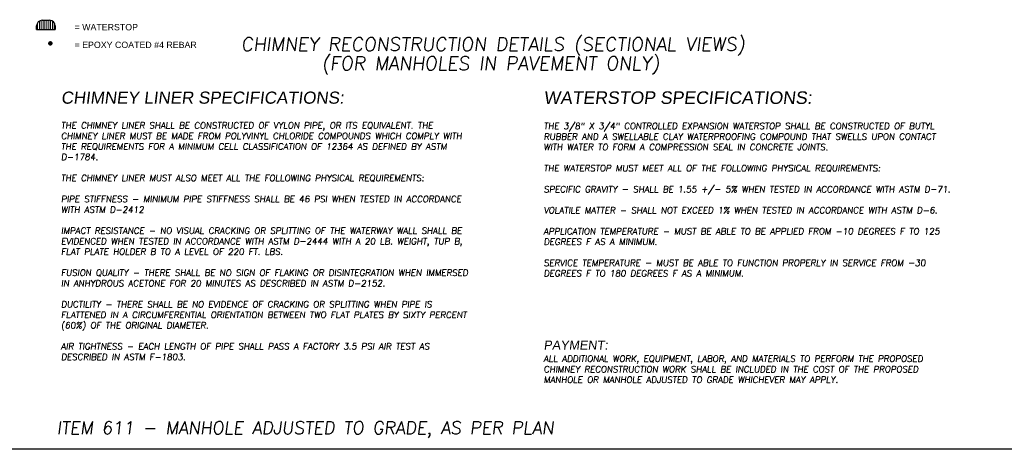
# Model space of a CAD drawing. Header units: feet. Extents: x 6 to 219, y -22 to 30.
# Tile 48 of 51: x 189 to 208, y 4 to 12. Entities that reach past the tile are written whole.
import ezdxf
from ezdxf.enums import TextEntityAlignment as Align

# ---------------------------------------------------------------- set-up
doc = ezdxf.new("R2010")
doc.units = ezdxf.units.FT
doc.header["$MEASUREMENT"] = 0
doc.layers.add('COLUMNS', color=6, linetype='Continuous', plot=False)
for name, color, linetype in [('CONC-BLOCK-REBAR', 31, 'Continuous'), ('SHEET_TXT', 9, 'Continuous'), ('SwellStop', 70, 'Continuous'), ('text', 9, 'Continuous')]:
    doc.layers.add(name, color=color, linetype=linetype)
doc.layers.add('SwellStop-Hatch', color=50, linetype='Continuous', lineweight=0)
doc.styles.add('SLANTED', font='ROMANS.SHX', dxfattribs={"oblique": 7})
doc.styles.get("Standard").update_dxf_attribs({"font": 'arial.ttf'})

msp = doc.modelspace()

# ---------------------------------------------------------------- hatches: boundary and pattern name
at = {"layer": 'SwellStop-Hatch'}
h = msp.add_hatch(dxfattribs=at)
h.set_pattern_fill('ANSI31', color=256, scale=0.292969, angle=45, style=0)
h.set_pattern_definition([(90, (-120.20565, 54.683464), (-0.0366210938, 5e-18), [])])
h.paths.add_polyline_path([(189.14934, 12.12121), (189.00579, 12.12121, 0.41421356), (188.89446, 12.00988), (188.89446, 11.9381), (189.26067, 11.9381), (189.26067, 12.00988, 0.41421356)])

# ---------------------------------------------------------------- linework, layer by layer
at = {"layer": 'COLUMNS', "color": 3, "flags": 128}
msp.add_lwpolyline([(188.34752, 3.62445), (188.34752, 24.37445), (218.72252, 24.37445), (218.72252, 3.62445)], close=True, dxfattribs=at)
at = {"layer": 'CONC-BLOCK-REBAR', "const_width": 0.04464}
msp.add_lwpolyline([(189.14348, 11.66361, 1), (189.18812, 11.66361, 1)], format="xyb", close=True, dxfattribs=at)
at = {"layer": 'SwellStop'}
for p, q in [((189.00579, 12.12121), (189.14934, 12.12121)), ((188.89446, 11.9381), (188.89446, 12.00988)), ((188.89446, 11.9381), (189.26067, 11.9381)), ((189.26067, 12.00988), (189.26067, 11.9381))]:
    msp.add_line(p, q, dxfattribs=at)
for centre, start, end in [((189.00579, 12.00988), 90, 180), ((189.14934, 12.00988), 0, 90)]:
    msp.add_arc(centre, 0.11133, start, end, dxfattribs=at)

# ---------------------------------------------------------------- texts
at = {"layer": 'SHEET_TXT', "color": 3, "style": 'SLANTED', "oblique": 7}
msp.add_text('ITEM 611 - MANHOLE ADJUSTED TO GRADE, AS PER PLAN', height=0.25, dxfattribs=at).set_placement((189.29262, 4.17663), align=Align.TOP_LEFT)
at = {"layer": 'text'}
for s, p in [('= WATERSTOP', (189.64625, 11.92248)), ('= EPOXY COATED #4 REBAR', (189.64625, 11.57231))]:
    msp.add_text(s, height=0.125, dxfattribs=at).set_placement(p)
at = {"layer": 'text', "style": 'SLANTED', "oblique": 7}
for s, p in [('CHIMNEY RECONSTRUCTION DETAILS (SECTIONAL VIEWS)', (192.94546, 11.51412)), ('(FOR MANHOLES IN PAVEMENT ONLY)', (194.54482, 11.1342))]:
    msp.add_text(s, height=0.2678571, dxfattribs=at).set_placement(p)
at = {"layer": 'text', "attachment_point": 1, "style": 'SLANTED'}
for s, insert, char_height, width in [('{\\fSwis721 Blk BT|b0|i0|c0|p34;\\H1.92x;CHIMNEY LINER SPECIFICATIONS:}\\P\\PTHE CHIMNEY LINER SHALL BE CONSTRUCTED OF VYLON PIPE, OR ITS EQUIVALENT. THE CHIMNEY LINER MUST BE MADE FROM POLYVINYL CHLORIDE COMPOUNDS WHICH COMPLY WITH THE REQUIREMENTS FOR A MINIMUM CELL CLASSIFICATION OF 12364 AS DEFINED BY ASTM D-1784.\\P\\PTHE CHIMNEY LINER MUST ALSO MEET ALL THE FOLLOWING PHYSICAL REQUIREMENTS:\\P\\PPIPE STIFFNESS - MINIMUM PIPE STIFFNESS SHALL BE 46 PSI WHEN TESTED IN ACCORDANCE WITH ASTM D-2412\\P\\PIMPACT RESISTANCE - NO VISUAL CRACKING OR SPLITTING OF THE WATERWAY WALL SHALL BE EVIDENCED WHEN TESTED IN ACCORDANCE WITH ASTM D-2444 WITH A 20 LB. WEIGHT, TUP B, FLAT PLATE HOLDER B TO A LEVEL OF 220 FT. LBS.\\P\\PFUSION QUALITY - THERE SHALL BE NO SIGN OF FLAKING OR DISINTEGRATION WHEN IMMERSED IN ANHYDROUS ACETONE FOR 20 MINUTES AS DESCRIBED IN ASTM D-2152.\\P\\PDUCTILITY - THERE SHALL BE NO EVIDENCE OF CRACKING OR SPLITTING WHEN PIPE IS FLATTENED IN A CIRCUMFERENTIAL ORIENTATION BETWEEN TWO FLAT PLATES BY SIXTY PERCENT (60%) OF THE ORIGINAL DIAMETER.\\P\\PAIR TIGHTNESS - EACH LENGTH OF PIPE SHALL PASS A FACTORY 3.5 PSI AIR TEST AS DESCRIBED IN ASTM F-1803.', (189.37733, 10.70915), 0.125, 8.0957238), ('{\\fSwis721 Blk BT|b0|i0|c0|p34;PAYMENT:}\\P{\\Fsimplex|c0;\\H0.7x;ALL ADDITIONAL WORK, EQUIPMENT, LABOR, AND MATERIALS TO PERFORM THE PROPOSED CHIMNEY RECONSTRUCTION WORK SHALL BE INCLUDED IN THE COST OF THE PROPOSED MANHOLE OR MANHOLE ADJUSTED TO GRADE WHICHEVER MAY APPLY. }', (198.94141, 5.77848), 0.17857143, 8.0743771)]:
    msp.add_mtext(s, dxfattribs=dict(at, insert=insert, char_height=char_height, width=width))
at = {"layer": 'text', "linetype": 'Continuous', "insert": (198.94153, 10.71369), "char_height": 0.125, "width": 8.1499252, "attachment_point": 1, "style": 'SLANTED'}
msp.add_mtext('{\\fSwis721 Blk BT|b0|i0|c0|p34;\\H2x;WATERSTOP SPECIFICATIONS:\\P}\\PTHE 3/8" X 3/4" CONTROLLED EXPANSION WATERSTOP SHALL BE CONSTRUCTED OF BUTYL RUBBER AND A SWELLABLE CLAY WATERPROOFING COMPOUND THAT SWELLS UPON CONTACT WITH WATER TO FORM A COMPRESSION SEAL IN CONCRETE JOINTS. \\P\\PTHE WATERSTOP MUST MEET ALL OF THE FOLLOWING PHYSICAL REQUIREMENTS:\\P\\PSPECIFIC GRAVITY - SHALL BE 1.55 +/- 5% WHEN TESTED IN ACCORDANCE WITH ASTM D-71.\\P\\PVOLATILE MATTER - SHALL NOT EXCEED 1% WHEN TESTED IN ACCORDANCE WITH ASTM D-6.\\P\\PAPPLICATION TEMPERATURE - MUST BE ABLE TO BE APPLIED FROM -10 DEGREES F TO 125 DEGREES F AS A MINIMUM.\\P\\PSERVICE TEMPERATURE - MUST BE ABLE TO FUNCTION PROPERLY IN SERVICE FROM -30 DEGREES F TO 180 DEGREES F AS A MINIMUM.', dxfattribs=at)

doc.saveas('drawing.dxf')
